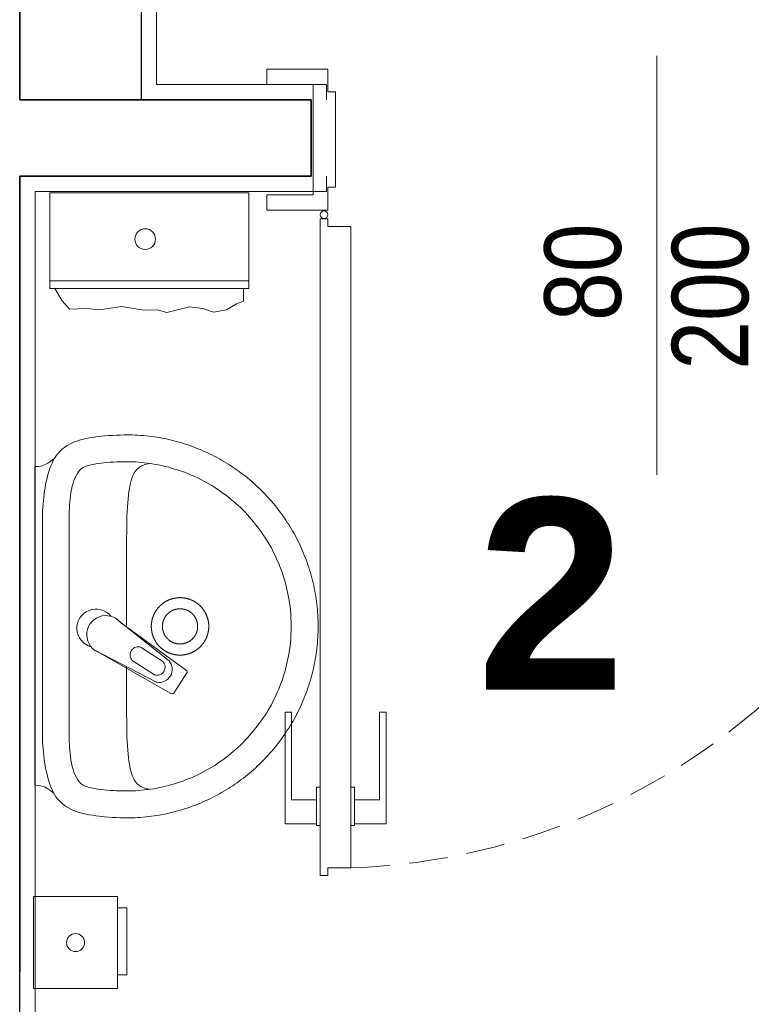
# Model space of a CAD drawing. Header units: millimetres. Extents: x -9038497 to 54128, y -10570064 to 59476.
# Tile 11 of 135: x 31344 to 31441, y 21210 to 21339. Entities that reach past the tile are written whole.
import ezdxf

# ---------------------------------------------------------------- set-up
doc = ezdxf.new("R2010")
doc.units = ezdxf.units.MM
doc.header["$LTSCALE"] = 0.8
doc.linetypes.add('DASHED2', pattern=[9.525, 6.35, -3.175])
for name, color, linetype, lineweight in [('0 proj_drzwi', 4, 'Continuous', 0), ('0 proj_okna', 4, 'Continuous', 0), ('0 proj_widok widok widok', 7, 'Continuous', 0), ('0 proj_wyposażenie sanitarne', 40, 'Continuous', 18), ('SCIANY', 1, 'Continuous', 30), ('tynk', 252, 'Continuous', 5), ('WYPOSAZENIE_SANITARNE', 2, 'Continuous', 20), ('X proj_wyposażenie sanitarne', 40, 'Continuous', 18), ('ZIELEN', 92, 'Continuous', 0)]:
    doc.layers.add(name, color=color, linetype=linetype, lineweight=lineweight)
doc.styles.add('WYMIAR-50', font='ARIALN.TTF', dxfattribs={"height": 10})

# ---------------------------------------------------------------- blocks, each defined once
blk = doc.blocks.new('klamm')
at = {"layer": '0 proj_okna', "lineweight": 0}
for p, q in [((-4009.82, 29787.38), (-4005.72, 29787.38)), ((-4009.82, 29787.38), (-4009.82, 29772.78)), ((-4005.72, 29787.61), (-4005.22, 29787.61)), ((-4005.72, 29787.61), (-4005.72, 29782.61)), ((-4005.22, 29787.61), (-4005.22, 29782.61)), ((-4008.97, 29784.26), (-4008.97, 29772.78)), ((-4008.97, 29784.26), (-4005.72, 29784.26)), ((-4005.72, 29782.61), (-4005.22, 29782.61)), ((-4009.82, 29772.78), (-4008.97, 29772.78))]:
    blk.add_line(p, q, dxfattribs=at)
blk = doc.blocks.new('aplauz5040')
at = {"layer": 'X proj_wyposażenie sanitarne'}
for p, q in [((4154.05, 2184.42), (4149.82, 2176.26)), ((4153.64, 2183.64), (4148.34, 2174.4)), ((4158.16, 2181.58), (4152.63, 2174.64)), ((4157.62, 2180.97), (4151.36, 2172.37)), ((4150.79, 2176.55), (4152.68, 2179.46)), ((4154.38, 2178.28), (4152.55, 2175.47)), ((4149.82, 2176.26), (4149.82, 2176.26)), ((4148.39, 2174.02), (4151.04, 2172.3)), ((4159.42, 2173.2), (4159.42, 2173.2)), ((4160.88, 2173.2), (4160.88, 2173.2))]:
    blk.add_line(p, q, dxfattribs=at)
for points in [[(4179.04, 2189.7), (4178.72, 2190.1), (4178.46, 2190.47), (4178.26, 2190.83), (4178.12, 2191.22), (4178.04, 2191.66), (4178.01, 2192.2), (4157.18, 2192.2), (4136.35, 2192.2), (4136.32, 2191.66), (4136.24, 2191.22), (4136.1, 2190.83), (4135.9, 2190.47), (4135.64, 2190.1), (4135.32, 2189.7)], [(4135.83, 2177.18), (4135.87, 2177.4), (4135.91, 2177.6), (4135.97, 2177.8), (4136.04, 2177.99), (4136.11, 2178.17), (4136.2, 2178.34), (4136.31, 2178.5), (4136.42, 2178.65), (4136.56, 2178.8), (4136.71, 2178.94), (4136.88, 2179.07), (4137.08, 2179.19), (4137.29, 2179.3), (4137.53, 2179.41), (4137.79, 2179.51), (4138.08, 2179.6), (4138.4, 2179.68), (4138.74, 2179.76), (4139.12, 2179.83), (4139.52, 2179.89), (4139.96, 2179.95), (4140.43, 2180), (4140.94, 2180.05), (4141.49, 2180.08), (4142.07, 2180.12), (4142.69, 2180.14), (4143.36, 2180.16), (4144.06, 2180.17), (4144.81, 2180.18), (4145.61, 2180.19), (4151.85, 2180.19)], [(4157.05, 2180.19), (4157.12, 2180.19), (4168.64, 2180.19), (4169.44, 2180.18), (4170.19, 2180.17), (4170.89, 2180.16), (4171.55, 2180.14), (4172.18, 2180.12), (4172.76, 2180.08), (4173.31, 2180.05), (4173.81, 2180), (4174.29, 2179.95), (4174.73, 2179.89), (4175.13, 2179.83), (4175.51, 2179.76), (4175.85, 2179.68), (4176.17, 2179.6), (4176.46, 2179.51), (4176.72, 2179.41), (4176.96, 2179.3), (4177.17, 2179.19), (4177.36, 2179.07), (4177.54, 2178.94), (4177.69, 2178.8), (4177.82, 2178.65), (4177.94, 2178.5), (4178.05, 2178.34), (4178.14, 2178.17), (4178.21, 2177.99), (4178.28, 2177.8), (4178.33, 2177.6), (4178.38, 2177.4), (4178.42, 2177.18)]]:
    blk.add_lwpolyline(points, dxfattribs=at)
for points in [[(4182.16, 2180.19), (4182.15, 2179.82), (4182.15, 2179.46), (4182.13, 2179.09), (4182.12, 2178.73), (4182.09, 2178.37), (4182.06, 2178.01), (4182.03, 2177.65), (4181.99, 2177.3), (4181.95, 2176.94), (4181.9, 2176.59), (4181.85, 2176.24), (4181.79, 2175.89), (4181.72, 2175.54), (4181.66, 2175.19), (4181.58, 2174.85), (4181.51, 2174.51), (4181.42, 2174.17), (4181.34, 2173.83), (4181.25, 2173.49), (4181.15, 2173.15), (4181.05, 2172.82), (4180.94, 2172.49), (4180.83, 2172.16), (4180.72, 2171.83), (4180.6, 2171.5), (4180.48, 2171.18), (4180.35, 2170.86), (4180.22, 2170.54), (4180.08, 2170.22), (4179.94, 2169.9), (4179.8, 2169.59), (4179.65, 2169.28), (4179.5, 2168.97), (4179.34, 2168.67), (4179.18, 2168.36), (4179.01, 2168.06), (4178.85, 2167.77), (4178.67, 2167.47), (4178.5, 2167.18), (4178.32, 2166.89), (4178.13, 2166.6), (4177.94, 2166.31), (4177.75, 2166.03), (4177.56, 2165.75), (4177.36, 2165.47), (4177.15, 2165.2), (4176.95, 2164.93), (4176.74, 2164.66), (4176.52, 2164.39), (4176.31, 2164.13), (4176.09, 2163.87), (4175.86, 2163.61), (4175.63, 2163.36), (4175.4, 2163.11), (4175.17, 2162.86), (4174.93, 2162.62), (4174.69, 2162.38), (4174.45, 2162.14), (4174.2, 2161.91), (4173.95, 2161.68), (4173.7, 2161.45), (4173.44, 2161.22), (4173.18, 2161), (4172.92, 2160.79), (4172.65, 2160.57), (4172.38, 2160.36), (4172.11, 2160.16), (4171.84, 2159.95), (4171.56, 2159.75), (4171.28, 2159.56), (4171, 2159.37), (4170.71, 2159.18), (4170.42, 2158.99), (4170.13, 2158.81), (4169.84, 2158.64), (4169.54, 2158.46), (4169.25, 2158.3), (4168.95, 2158.13), (4168.64, 2157.97), (4168.34, 2157.81), (4168.03, 2157.66), (4167.72, 2157.51), (4167.41, 2157.37), (4167.09, 2157.23), (4166.77, 2157.09), (4166.45, 2156.96), (4166.13, 2156.83), (4165.81, 2156.71), (4165.48, 2156.59), (4165.15, 2156.48), (4164.82, 2156.37), (4164.49, 2156.26), (4164.16, 2156.16), (4163.82, 2156.06), (4163.48, 2155.97), (4163.14, 2155.89), (4162.8, 2155.8), (4162.46, 2155.73), (4162.12, 2155.65), (4161.77, 2155.59), (4161.42, 2155.52), (4161.07, 2155.46), (4160.72, 2155.41), (4160.37, 2155.36), (4160.01, 2155.32), (4159.66, 2155.28), (4159.3, 2155.25), (4158.94, 2155.22), (4158.58, 2155.19), (4158.22, 2155.18), (4157.85, 2155.16), (4157.49, 2155.16), (4157.12, 2155.15), (4157.12, 2155.15), (4156.76, 2155.16), (4156.39, 2155.16), (4156.03, 2155.18), (4155.67, 2155.19), (4155.31, 2155.22), (4154.95, 2155.25), (4154.59, 2155.28), (4154.24, 2155.32), (4153.88, 2155.36), (4153.53, 2155.41), (4153.18, 2155.46), (4152.83, 2155.52), (4152.48, 2155.59), (4152.13, 2155.65), (4151.79, 2155.73), (4151.45, 2155.8), (4151.1, 2155.89), (4150.76, 2155.97), (4150.43, 2156.06), (4150.09, 2156.16), (4149.76, 2156.26), (4149.42, 2156.37), (4149.09, 2156.48), (4148.77, 2156.59), (4148.44, 2156.71), (4148.12, 2156.83), (4147.8, 2156.96), (4147.48, 2157.09), (4147.16, 2157.23), (4146.84, 2157.37), (4146.53, 2157.51), (4146.22, 2157.66), (4145.91, 2157.81), (4145.61, 2157.97), (4145.3, 2158.13), (4145, 2158.3), (4144.7, 2158.46), (4144.41, 2158.64), (4144.11, 2158.81), (4143.82, 2158.99), (4143.54, 2159.18), (4143.25, 2159.37), (4142.97, 2159.56), (4142.69, 2159.75), (4142.41, 2159.95), (4142.14, 2160.16), (4141.87, 2160.36), (4141.6, 2160.57), (4141.33, 2160.79), (4141.07, 2161), (4140.81, 2161.22), (4140.55, 2161.45), (4140.3, 2161.68), (4140.05, 2161.91), (4139.8, 2162.14), (4139.56, 2162.38), (4139.32, 2162.62), (4139.08, 2162.86), (4138.85, 2163.11), (4138.61, 2163.36), (4138.39, 2163.61), (4138.16, 2163.87), (4137.94, 2164.13), (4137.73, 2164.39), (4137.51, 2164.66), (4137.3, 2164.93), (4137.09, 2165.2), (4136.89, 2165.47), (4136.69, 2165.75), (4136.5, 2166.03), (4136.3, 2166.31), (4136.12, 2166.6), (4135.93, 2166.89), (4135.75, 2167.18), (4135.58, 2167.47), (4135.4, 2167.77), (4135.23, 2168.06), (4135.07, 2168.36), (4134.91, 2168.67), (4134.75, 2168.97), (4134.6, 2169.28), (4134.45, 2169.59), (4134.31, 2169.9), (4134.17, 2170.22), (4134.03, 2170.54), (4133.9, 2170.86), (4133.77, 2171.18), (4133.65, 2171.5), (4133.53, 2171.83), (4133.42, 2172.16), (4133.31, 2172.49), (4133.2, 2172.82), (4133.1, 2173.15), (4133, 2173.49), (4132.91, 2173.83), (4132.83, 2174.17), (4132.74, 2174.51), (4132.67, 2174.85), (4132.59, 2175.19), (4132.52, 2175.54), (4132.46, 2175.89), (4132.4, 2176.24), (4132.35, 2176.59), (4132.3, 2176.94), (4132.26, 2177.3), (4132.22, 2177.65), (4132.18, 2178.01), (4132.16, 2178.37), (4132.13, 2178.73), (4132.11, 2179.09), (4132.1, 2179.46), (4132.09, 2179.82), (4132.09, 2180.19), (4132.09, 2180.19), (4132.1, 2180.54), (4132.11, 2180.99), (4132.14, 2181.49), (4132.16, 2182.02), (4132.19, 2182.55), (4132.23, 2183.04), (4132.26, 2183.46), (4132.3, 2183.78), (4132.36, 2184.23), (4132.43, 2184.66), (4132.5, 2185.07), (4132.58, 2185.47), (4132.67, 2185.84), (4132.76, 2186.21), (4132.86, 2186.55), (4132.98, 2186.88), (4133.1, 2187.2), (4133.24, 2187.5), (4133.39, 2187.79), (4133.55, 2188.06), (4133.73, 2188.32), (4133.92, 2188.57), (4134.13, 2188.8), (4134.35, 2189.02), (4134.6, 2189.23), (4134.86, 2189.42), (4135.14, 2189.61), (4135.45, 2189.78), (4135.78, 2189.94), (4136.12, 2190.09), (4136.5, 2190.23), (4136.89, 2190.36), (4137.32, 2190.48), (4137.77, 2190.59), (4138.24, 2190.69), (4138.24, 2190.69), (4138.61, 2190.77), (4139, 2190.83), (4139.39, 2190.9), (4139.8, 2190.96), (4140.23, 2191.02), (4140.66, 2191.07), (4141.11, 2191.11), (4141.56, 2191.15), (4142.02, 2191.18), (4142.49, 2191.19), (4142.97, 2191.2), (4157.12, 2191.2), (4171.27, 2191.2), (4171.75, 2191.19), (4172.23, 2191.18), (4172.69, 2191.15), (4173.14, 2191.11), (4173.59, 2191.07), (4174.02, 2191.02), (4174.44, 2190.96), (4174.85, 2190.9), (4175.25, 2190.83), (4175.64, 2190.77), (4176, 2190.69), (4176.48, 2190.59), (4176.93, 2190.48), (4177.35, 2190.36), (4177.75, 2190.23), (4178.12, 2190.09), (4178.47, 2189.94), (4178.8, 2189.78), (4179.1, 2189.61), (4179.39, 2189.42), (4179.65, 2189.23), (4179.9, 2189.02), (4180.12, 2188.8), (4180.33, 2188.57), (4180.52, 2188.32), (4180.7, 2188.06), (4180.86, 2187.79), (4181.01, 2187.5), (4181.15, 2187.2), (4181.27, 2186.88), (4181.39, 2186.55), (4181.49, 2186.21), (4181.58, 2185.84), (4181.67, 2185.47), (4181.75, 2185.07), (4181.82, 2184.66), (4181.89, 2184.23), (4181.95, 2183.78), (4181.99, 2183.46), (4182.02, 2183.04), (4182.06, 2182.55), (4182.09, 2182.02), (4182.11, 2181.49), (4182.13, 2180.99), (4182.15, 2180.54)], [(4157.13, 2158.68), (4156.58, 2158.69), (4156.03, 2158.7), (4155.48, 2158.73), (4154.93, 2158.77), (4154.51, 2158.83), (4154.1, 2158.89), (4153.69, 2158.95), (4153.29, 2159.03), (4152.89, 2159.11), (4152.5, 2159.19), (4152.11, 2159.28), (4151.71, 2159.38), (4151.32, 2159.48), (4150.93, 2159.59), (4150.54, 2159.71), (4150.14, 2159.83), (4149.74, 2159.97), (4149.32, 2160.14), (4148.91, 2160.31), (4148.5, 2160.49), (4148.09, 2160.67), (4147.69, 2160.86), (4147.29, 2161.06), (4146.88, 2161.26), (4146.52, 2161.48), (4146.16, 2161.7), (4145.8, 2161.92), (4145.45, 2162.14), (4145.11, 2162.37), (4144.78, 2162.61), (4144.45, 2162.84), (4144.12, 2163.09), (4143.8, 2163.34), (4143.48, 2163.59), (4143.17, 2163.85), (4142.85, 2164.12), (4142.54, 2164.4), (4142.23, 2164.68), (4141.92, 2164.98), (4141.61, 2165.3), (4141.32, 2165.62), (4141.03, 2165.95), (4140.75, 2166.27), (4140.48, 2166.6), (4140.22, 2166.93), (4139.96, 2167.27), (4139.7, 2167.61), (4139.45, 2167.96), (4139.2, 2168.31), (4138.96, 2168.67), (4138.72, 2169.04), (4137.72, 2170.87), (4137.55, 2171.25), (4137.39, 2171.63), (4137.24, 2172.01), (4137.09, 2172.39), (4136.95, 2172.77), (4136.81, 2173.16), (4136.68, 2173.54), (4136.56, 2173.92), (4136.45, 2174.31), (4136.34, 2174.69), (4136.24, 2175.08), (4136.15, 2175.47), (4136.06, 2175.86), (4135.98, 2176.25), (4135.91, 2176.64), (4135.85, 2177.04), (4135.79, 2177.43), (4135.74, 2177.83), (4135.7, 2178.23), (4135.66, 2178.63), (4135.64, 2179.03), (4135.62, 2179.44), (4135.61, 2179.85), (4135.61, 2180.26), (4135.61, 2180.67), (4135.63, 2181.09), (4135.64, 2181.5), (4135.66, 2181.91), (4135.69, 2182.33), (4135.72, 2182.74), (4135.76, 2183.16), (4135.8, 2183.57), (4135.86, 2183.98), (4135.93, 2184.39), (4136.02, 2184.8), (4136.12, 2185.2), (4136.24, 2185.6), (4136.38, 2185.88), (4136.56, 2186.14), (4136.79, 2186.37), (4137.05, 2186.58), (4137.36, 2186.76), (4137.69, 2186.93), (4138.05, 2187.07), (4138.43, 2187.19), (4138.82, 2187.3), (4139.23, 2187.39), (4139.65, 2187.46), (4140.07, 2187.53), (4140.48, 2187.58), (4140.9, 2187.61), (4141.3, 2187.64), (4141.68, 2187.67), (4142.05, 2187.68), (4142.39, 2187.69), (4142.7, 2187.69), (4142.98, 2187.7), (4157.13, 2187.7), (4171.27, 2187.7), (4171.55, 2187.69), (4171.86, 2187.69), (4172.21, 2187.68), (4172.57, 2187.67), (4172.96, 2187.64), (4173.36, 2187.61), (4173.77, 2187.58), (4174.19, 2187.53), (4174.61, 2187.46), (4175.02, 2187.39), (4175.43, 2187.3), (4175.83, 2187.19), (4176.21, 2187.07), (4176.57, 2186.93), (4176.9, 2186.76), (4177.2, 2186.58), (4177.47, 2186.37), (4177.7, 2186.14), (4177.88, 2185.88), (4178.01, 2185.6), (4178.13, 2185.2), (4178.24, 2184.8), (4178.32, 2184.39), (4178.39, 2183.98), (4178.45, 2183.57), (4178.5, 2183.16), (4178.54, 2182.74), (4178.57, 2182.33), (4178.59, 2181.91), (4178.61, 2181.5), (4178.63, 2181.09), (4178.64, 2180.67), (4178.65, 2180.26), (4178.65, 2179.85), (4178.63, 2179.44), (4178.62, 2179.03), (4178.59, 2178.63), (4178.56, 2178.23), (4178.51, 2177.83), (4178.47, 2177.43), (4178.41, 2177.04), (4178.34, 2176.64), (4178.27, 2176.25), (4178.19, 2175.86), (4178.11, 2175.47), (4178.02, 2175.08), (4177.92, 2174.69), (4177.81, 2174.31), (4177.69, 2173.92), (4177.57, 2173.54), (4177.44, 2173.16), (4177.31, 2172.77), (4177.17, 2172.39), (4177.02, 2172.01), (4176.86, 2171.63), (4176.7, 2171.25), (4176.53, 2170.87), (4176.53, 2170.87), (4175.54, 2169.04), (4175.29, 2168.67), (4175.05, 2168.31), (4174.8, 2167.96), (4174.55, 2167.61), (4174.3, 2167.27), (4174.04, 2166.93), (4173.77, 2166.6), (4173.5, 2166.27), (4173.22, 2165.95), (4172.94, 2165.62), (4172.64, 2165.3), (4172.34, 2164.98), (4172.03, 2164.68), (4171.72, 2164.4), (4171.4, 2164.12), (4171.09, 2163.85), (4170.77, 2163.59), (4170.45, 2163.34), (4170.13, 2163.09), (4169.81, 2162.84), (4169.48, 2162.61), (4169.14, 2162.37), (4168.8, 2162.14), (4168.45, 2161.92), (4168.1, 2161.7), (4167.74, 2161.48), (4167.37, 2161.26), (4166.97, 2161.06), (4166.56, 2160.86), (4166.16, 2160.67), (4165.75, 2160.49), (4165.35, 2160.31), (4164.93, 2160.14), (4164.51, 2159.97), (4164.51, 2159.97), (4164.11, 2159.83), (4163.72, 2159.71), (4163.32, 2159.59), (4162.93, 2159.48), (4162.54, 2159.38), (4162.15, 2159.28), (4161.75, 2159.19), (4161.36, 2159.11), (4160.96, 2159.03), (4160.56, 2158.95), (4160.16, 2158.89), (4159.74, 2158.83), (4159.33, 2158.77), (4158.77, 2158.73), (4158.23, 2158.7), (4157.68, 2158.69)], [(4160.88, 2173.2), (4160.88, 2173.23), (4160.88, 2173.27), (4160.88, 2173.3), (4160.87, 2173.33), (4160.87, 2173.37), (4160.87, 2173.4), (4160.87, 2173.43), (4160.87, 2173.47), (4160.86, 2173.5), (4160.86, 2173.53), (4160.86, 2173.57), (4160.86, 2173.6), (4160.85, 2173.64), (4160.85, 2173.67), (4160.84, 2173.7), (4160.84, 2173.74), (4160.83, 2173.77), (4160.83, 2173.8), (4160.82, 2173.83), (4160.82, 2173.87), (4160.81, 2173.9), (4160.8, 2173.93), (4160.8, 2173.97), (4160.79, 2174), (4160.78, 2174.03), (4160.78, 2174.07), (4160.77, 2174.1), (4160.76, 2174.13), (4160.75, 2174.16), (4160.74, 2174.2), (4160.73, 2174.23), (4160.72, 2174.26), (4160.72, 2174.29), (4160.71, 2174.32), (4160.7, 2174.36), (4160.68, 2174.39), (4160.67, 2174.42), (4160.66, 2174.45), (4160.65, 2174.48), (4160.64, 2174.52), (4160.63, 2174.55), (4160.62, 2174.58), (4160.6, 2174.61), (4160.59, 2174.64), (4160.58, 2174.67), (4160.56, 2174.7), (4160.55, 2174.73), (4160.54, 2174.76), (4160.52, 2174.79), (4160.51, 2174.82), (4160.49, 2174.85), (4160.48, 2174.88), (4160.46, 2174.91), (4160.45, 2174.94), (4160.43, 2174.97), (4160.42, 2175), (4160.4, 2175.03), (4160.38, 2175.06), (4160.37, 2175.09), (4160.35, 2175.12), (4160.33, 2175.15), (4160.32, 2175.18), (4160.3, 2175.21), (4160.28, 2175.24), (4160.26, 2175.26), (4160.24, 2175.29), (4160.22, 2175.32), (4160.2, 2175.35), (4160.19, 2175.37), (4160.17, 2175.4), (4160.15, 2175.43), (4160.13, 2175.46), (4160.11, 2175.48), (4160.09, 2175.51), (4160.06, 2175.54), (4160.04, 2175.56), (4160.02, 2175.59), (4160, 2175.61), (4159.98, 2175.64), (4159.96, 2175.66), (4159.94, 2175.69), (4159.91, 2175.72), (4159.89, 2175.74), (4159.87, 2175.76), (4159.84, 2175.79), (4159.82, 2175.81), (4159.8, 2175.84), (4159.77, 2175.86), (4159.75, 2175.89), (4159.73, 2175.91), (4159.7, 2175.93), (4159.68, 2175.95), (4159.65, 2175.98), (4159.63, 2176), (4159.6, 2176.02), (4159.58, 2176.04), (4159.55, 2176.07), (4159.53, 2176.09), (4159.5, 2176.11), (4159.47, 2176.13), (4159.45, 2176.15), (4159.42, 2176.17), (4159.39, 2176.19), (4159.37, 2176.21), (4159.34, 2176.23), (4159.31, 2176.25), (4159.29, 2176.27), (4159.26, 2176.29), (4159.23, 2176.31), (4159.2, 2176.33), (4159.17, 2176.35), (4159.15, 2176.37), (4159.12, 2176.38), (4159.09, 2176.4), (4159.06, 2176.42), (4159.03, 2176.44), (4159, 2176.45), (4158.97, 2176.47), (4158.94, 2176.49), (4158.92, 2176.5), (4158.89, 2176.52), (4158.86, 2176.53), (4158.83, 2176.55), (4158.8, 2176.56), (4158.77, 2176.58), (4158.74, 2176.59), (4158.71, 2176.61), (4158.67, 2176.62), (4158.64, 2176.64), (4158.61, 2176.65), (4158.58, 2176.66), (4158.55, 2176.68), (4158.52, 2176.69), (4158.49, 2176.7), (4158.46, 2176.71), (4158.43, 2176.72), (4158.39, 2176.74), (4158.36, 2176.75), (4158.33, 2176.76), (4158.3, 2176.77), (4158.27, 2176.78), (4158.24, 2176.79), (4158.2, 2176.8), (4158.17, 2176.81), (4158.14, 2176.82), (4158.11, 2176.83), (4158.07, 2176.84), (4158.04, 2176.84), (4158.01, 2176.85), (4157.98, 2176.86), (4157.94, 2176.87), (4157.91, 2176.87), (4157.88, 2176.88), (4157.84, 2176.89), (4157.81, 2176.89), (4157.78, 2176.9), (4157.75, 2176.91), (4157.71, 2176.91), (4157.68, 2176.92), (4157.65, 2176.92), (4157.61, 2176.93), (4157.58, 2176.93), (4157.55, 2176.93), (4157.51, 2176.94), (4157.48, 2176.94), (4157.45, 2176.94), (4157.41, 2176.95), (4157.38, 2176.95), (4157.34, 2176.95), (4157.31, 2176.95), (4157.28, 2176.96), (4157.24, 2176.96), (4157.21, 2176.96), (4157.18, 2176.96), (4157.14, 2176.96), (4157.11, 2176.96), (4157.08, 2176.96), (4157.04, 2176.96), (4157.01, 2176.96), (4156.97, 2176.96), (4156.94, 2176.95), (4156.91, 2176.95), (4156.87, 2176.95), (4156.84, 2176.95), (4156.81, 2176.95), (4156.77, 2176.94), (4156.74, 2176.94), (4156.71, 2176.94), (4156.67, 2176.93), (4156.64, 2176.93), (4156.61, 2176.92), (4156.57, 2176.92), (4156.54, 2176.91), (4156.51, 2176.91), (4156.47, 2176.9), (4156.44, 2176.9), (4156.41, 2176.89), (4156.38, 2176.88), (4156.34, 2176.88), (4156.31, 2176.87), (4156.28, 2176.86), (4156.24, 2176.85), (4156.21, 2176.85), (4156.18, 2176.84), (4156.15, 2176.83), (4156.11, 2176.82), (4156.08, 2176.81), (4156.05, 2176.8), (4156.02, 2176.79), (4155.98, 2176.78), (4155.95, 2176.77), (4155.92, 2176.76), (4155.89, 2176.75), (4155.86, 2176.74), (4155.83, 2176.73), (4155.79, 2176.72), (4155.76, 2176.7), (4155.73, 2176.69), (4155.7, 2176.68), (4155.67, 2176.67), (4155.64, 2176.65), (4155.61, 2176.64), (4155.58, 2176.63), (4155.55, 2176.61), (4155.52, 2176.6), (4155.49, 2176.58), (4155.46, 2176.57), (4155.43, 2176.55), (4155.4, 2176.54), (4155.37, 2176.52), (4155.34, 2176.51), (4155.31, 2176.49), (4155.28, 2176.47), (4155.25, 2176.46), (4155.22, 2176.44), (4155.19, 2176.42), (4155.16, 2176.41), (4155.13, 2176.39), (4155.1, 2176.37), (4155.08, 2176.35), (4155.05, 2176.33), (4155.02, 2176.32), (4154.99, 2176.3), (4154.96, 2176.28), (4154.94, 2176.26), (4154.91, 2176.24), (4154.88, 2176.22), (4154.86, 2176.2), (4154.83, 2176.18), (4154.8, 2176.16), (4154.78, 2176.14), (4154.75, 2176.12), (4154.72, 2176.09), (4154.7, 2176.07), (4154.67, 2176.05), (4154.65, 2176.03), (4154.62, 2176.01), (4154.6, 2175.98), (4154.57, 2175.96), (4154.55, 2175.94), (4154.52, 2175.91), (4154.5, 2175.89), (4154.48, 2175.87), (4154.45, 2175.84), (4154.43, 2175.82), (4154.41, 2175.8), (4154.38, 2175.77), (4154.36, 2175.75), (4154.34, 2175.72), (4154.31, 2175.7), (4154.29, 2175.67), (4154.27, 2175.65), (4154.25, 2175.62), (4154.23, 2175.6), (4154.21, 2175.57), (4154.18, 2175.54), (4154.16, 2175.52), (4154.14, 2175.49), (4154.12, 2175.46), (4154.1, 2175.44), (4154.08, 2175.41), (4154.06, 2175.38), (4154.04, 2175.35), (4154.02, 2175.33), (4154.01, 2175.3), (4153.99, 2175.27), (4153.97, 2175.24), (4153.95, 2175.21), (4153.93, 2175.19), (4153.91, 2175.16), (4153.9, 2175.13), (4153.88, 2175.1), (4153.86, 2175.07), (4153.85, 2175.04), (4153.83, 2175.01), (4153.81, 2174.98), (4153.8, 2174.95), (4153.78, 2174.92), (4153.77, 2174.89), (4153.75, 2174.86), (4153.74, 2174.83), (4153.72, 2174.8), (4153.71, 2174.77), (4153.7, 2174.74), (4153.68, 2174.71), (4153.67, 2174.68), (4153.66, 2174.65), (4153.64, 2174.62), (4153.63, 2174.59), (4153.62, 2174.56), (4153.61, 2174.52), (4153.59, 2174.49), (4153.58, 2174.46), (4153.57, 2174.43), (4153.56, 2174.4), (4153.55, 2174.37), (4153.54, 2174.33), (4153.53, 2174.3), (4153.52, 2174.27), (4153.51, 2174.24), (4153.5, 2174.2), (4153.49, 2174.17), (4153.49, 2174.14), (4153.48, 2174.11), (4153.47, 2174.07), (4153.46, 2174.04), (4153.45, 2174.01), (4153.45, 2173.98), (4153.44, 2173.94), (4153.43, 2173.91), (4153.43, 2173.88), (4153.42, 2173.84), (4153.42, 2173.81), (4153.41, 2173.78), (4153.41, 2173.74), (4153.4, 2173.71), (4153.4, 2173.68), (4153.39, 2173.64), (4153.39, 2173.61), (4153.39, 2173.58), (4153.38, 2173.54), (4153.38, 2173.51), (4153.38, 2173.48), (4153.37, 2173.44), (4153.37, 2173.41), (4153.37, 2173.38), (4153.37, 2173.34), (4153.37, 2173.31), (4153.37, 2173.28), (4153.37, 2173.24), (4153.37, 2173.21), (4153.37, 2173.17), (4153.37, 2173.14), (4153.37, 2173.11), (4153.37, 2173.07), (4153.37, 2173.04), (4153.37, 2173.01), (4153.37, 2172.97), (4153.38, 2172.94), (4153.38, 2172.91), (4153.38, 2172.87), (4153.38, 2172.84), (4153.39, 2172.81), (4153.39, 2172.77), (4153.4, 2172.74), (4153.4, 2172.71), (4153.4, 2172.67), (4153.41, 2172.64), (4153.41, 2172.61), (4153.42, 2172.57), (4153.43, 2172.54), (4153.43, 2172.51), (4153.44, 2172.47), (4153.44, 2172.44), (4153.45, 2172.41), (4153.46, 2172.38), (4153.47, 2172.34), (4153.47, 2172.31), (4153.48, 2172.28), (4153.49, 2172.24), (4153.5, 2172.21), (4153.51, 2172.18), (4153.52, 2172.15), (4153.53, 2172.12), (4153.54, 2172.08), (4153.55, 2172.05), (4153.56, 2172.02), (4153.57, 2171.99), (4153.58, 2171.96), (4153.59, 2171.92), (4153.6, 2171.89), (4153.61, 2171.86), (4153.63, 2171.83), (4153.64, 2171.8), (4153.65, 2171.77), (4153.67, 2171.74), (4153.68, 2171.71), (4153.69, 2171.67), (4153.71, 2171.64), (4153.72, 2171.61), (4153.73, 2171.58), (4153.75, 2171.55), (4153.76, 2171.52), (4153.78, 2171.49), (4153.79, 2171.46), (4153.81, 2171.43), (4153.83, 2171.4), (4153.84, 2171.37), (4153.86, 2171.34), (4153.88, 2171.32), (4153.89, 2171.29), (4153.91, 2171.26), (4153.93, 2171.23), (4153.95, 2171.2), (4153.96, 2171.17), (4153.98, 2171.14), (4154, 2171.12), (4154.02, 2171.09), (4154.04, 2171.06), (4154.06, 2171.03), (4154.08, 2171.01), (4154.1, 2170.98), (4154.12, 2170.95), (4154.14, 2170.92), (4154.16, 2170.9), (4154.18, 2170.87), (4154.2, 2170.85), (4154.22, 2170.82), (4154.24, 2170.79), (4154.26, 2170.77), (4154.29, 2170.74), (4154.31, 2170.72), (4154.33, 2170.69), (4154.35, 2170.67), (4154.38, 2170.64), (4154.4, 2170.62), (4154.42, 2170.59), (4154.45, 2170.57), (4154.47, 2170.55), (4154.49, 2170.52), (4154.52, 2170.5), (4154.54, 2170.48), (4154.57, 2170.45), (4154.59, 2170.43), (4154.62, 2170.41), (4154.64, 2170.39), (4154.67, 2170.36), (4154.69, 2170.34), (4154.72, 2170.32), (4154.74, 2170.3), (4154.77, 2170.28), (4154.8, 2170.26), (4154.82, 2170.24), (4154.85, 2170.21), (4154.88, 2170.19), (4154.9, 2170.17), (4154.93, 2170.15), (4154.96, 2170.14), (4154.98, 2170.12), (4155.01, 2170.1), (4155.04, 2170.08), (4155.07, 2170.06), (4155.1, 2170.04), (4155.12, 2170.02), (4155.15, 2170.01), (4155.18, 2169.99), (4155.21, 2169.97), (4155.24, 2169.95), (4155.27, 2169.94), (4155.3, 2169.92), (4155.33, 2169.9), (4155.36, 2169.89), (4155.39, 2169.87), (4155.42, 2169.86), (4155.45, 2169.84), (4155.48, 2169.83), (4155.51, 2169.81), (4155.54, 2169.8), (4155.57, 2169.78), (4155.6, 2169.77), (4155.63, 2169.76), (4155.66, 2169.74), (4155.69, 2169.73), (4155.72, 2169.72), (4155.75, 2169.71), (4155.79, 2169.69), (4155.82, 2169.68), (4155.85, 2169.67), (4155.88, 2169.66), (4155.91, 2169.65), (4155.94, 2169.64), (4155.98, 2169.63), (4156.01, 2169.62), (4156.04, 2169.61), (4156.07, 2169.6), (4156.1, 2169.59), (4156.14, 2169.58), (4156.17, 2169.57), (4156.2, 2169.56), (4156.23, 2169.55), (4156.27, 2169.55), (4156.3, 2169.54), (4156.33, 2169.53), (4156.37, 2169.53), (4156.4, 2169.52), (4156.43, 2169.51), (4156.46, 2169.51), (4156.5, 2169.5), (4156.53, 2169.5), (4156.56, 2169.49), (4156.6, 2169.49), (4156.63, 2169.48), (4156.66, 2169.48), (4156.7, 2169.47), (4156.73, 2169.47), (4156.76, 2169.47), (4156.8, 2169.46), (4156.83, 2169.46), (4156.86, 2169.46), (4156.9, 2169.46), (4156.93, 2169.45), (4156.97, 2169.45), (4157, 2169.45), (4157.03, 2169.45), (4157.07, 2169.45), (4157.1, 2169.45), (4157.13, 2169.45), (4157.17, 2169.45), (4157.2, 2169.45), (4157.23, 2169.45), (4157.27, 2169.45), (4157.3, 2169.45), (4157.33, 2169.45), (4157.37, 2169.46), (4157.4, 2169.46), (4157.44, 2169.46), (4157.47, 2169.46), (4157.5, 2169.47), (4157.54, 2169.47), (4157.57, 2169.48), (4157.6, 2169.48), (4157.64, 2169.48), (4157.67, 2169.49), (4157.7, 2169.49), (4157.74, 2169.5), (4157.77, 2169.5), (4157.8, 2169.51), (4157.83, 2169.52), (4157.87, 2169.52), (4157.9, 2169.53), (4157.93, 2169.54), (4157.97, 2169.54), (4158, 2169.55), (4158.03, 2169.56), (4158.06, 2169.57), (4158.1, 2169.58), (4158.13, 2169.59), (4158.16, 2169.6), (4158.19, 2169.6), (4158.23, 2169.61), (4158.26, 2169.62), (4158.29, 2169.64), (4158.32, 2169.65), (4158.35, 2169.66), (4158.39, 2169.67), (4158.42, 2169.68), (4158.45, 2169.69), (4158.48, 2169.7), (4158.51, 2169.72), (4158.54, 2169.73), (4158.57, 2169.74), (4158.6, 2169.75), (4158.64, 2169.77), (4158.67, 2169.78), (4158.7, 2169.79), (4158.73, 2169.81), (4158.76, 2169.82), (4158.79, 2169.84), (4158.82, 2169.85), (4158.85, 2169.87), (4158.88, 2169.88), (4158.91, 2169.9), (4158.94, 2169.92), (4158.97, 2169.93), (4158.99, 2169.95), (4159.02, 2169.97), (4159.05, 2169.98), (4159.08, 2170), (4159.11, 2170.02), (4159.14, 2170.04), (4159.17, 2170.05), (4159.19, 2170.07), (4159.22, 2170.09), (4159.25, 2170.11), (4159.28, 2170.13), (4159.31, 2170.15), (4159.33, 2170.17), (4159.36, 2170.19), (4159.39, 2170.21), (4159.41, 2170.23), (4159.44, 2170.25), (4159.47, 2170.27), (4159.49, 2170.29), (4159.52, 2170.31), (4159.54, 2170.33), (4159.57, 2170.36), (4159.6, 2170.38), (4159.62, 2170.4), (4159.65, 2170.42), (4159.67, 2170.45), (4159.69, 2170.47), (4159.72, 2170.49), (4159.74, 2170.52), (4159.77, 2170.54), (4159.79, 2170.56), (4159.81, 2170.59), (4159.84, 2170.61), (4159.86, 2170.64), (4159.88, 2170.66), (4159.91, 2170.68), (4159.93, 2170.71), (4159.95, 2170.74), (4159.97, 2170.76), (4159.99, 2170.79), (4160.02, 2170.81), (4160.04, 2170.84), (4160.06, 2170.86), (4160.08, 2170.89), (4160.1, 2170.92), (4160.12, 2170.94), (4160.14, 2170.97), (4160.16, 2171), (4160.18, 2171.03), (4160.2, 2171.05), (4160.22, 2171.08), (4160.24, 2171.11), (4160.26, 2171.14), (4160.27, 2171.16), (4160.29, 2171.19), (4160.31, 2171.22), (4160.33, 2171.25), (4160.35, 2171.28), (4160.36, 2171.31), (4160.38, 2171.34), (4160.4, 2171.37), (4160.41, 2171.39), (4160.43, 2171.42), (4160.44, 2171.45), (4160.46, 2171.48), (4160.47, 2171.51), (4160.49, 2171.54), (4160.5, 2171.57), (4160.52, 2171.6), (4160.53, 2171.63), (4160.55, 2171.67), (4160.56, 2171.7), (4160.57, 2171.73), (4160.59, 2171.76), (4160.6, 2171.79), (4160.61, 2171.82), (4160.62, 2171.85), (4160.64, 2171.88), (4160.65, 2171.91), (4160.66, 2171.95), (4160.67, 2171.98), (4160.68, 2172.01), (4160.69, 2172.04), (4160.7, 2172.07), (4160.71, 2172.11), (4160.72, 2172.14), (4160.73, 2172.17), (4160.74, 2172.2), (4160.75, 2172.23), (4160.76, 2172.27), (4160.77, 2172.3), (4160.77, 2172.33), (4160.78, 2172.37), (4160.79, 2172.4), (4160.8, 2172.43), (4160.8, 2172.46), (4160.81, 2172.5), (4160.82, 2172.53), (4160.82, 2172.56), (4160.83, 2172.6), (4160.83, 2172.63), (4160.84, 2172.66), (4160.84, 2172.7), (4160.85, 2172.73), (4160.85, 2172.76), (4160.85, 2172.8), (4160.86, 2172.83), (4160.86, 2172.86), (4160.86, 2172.9), (4160.87, 2172.93), (4160.87, 2172.96), (4160.87, 2173), (4160.87, 2173.03), (4160.87, 2173.06), (4160.88, 2173.1), (4160.88, 2173.13), (4160.88, 2173.16), (4160.88, 2173.2)], [(4159.42, 2173.2), (4159.42, 2173.23), (4159.42, 2173.25), (4159.42, 2173.28), (4159.42, 2173.31), (4159.42, 2173.33), (4159.42, 2173.36), (4159.42, 2173.38), (4159.42, 2173.41), (4159.41, 2173.44), (4159.41, 2173.46), (4159.41, 2173.49), (4159.4, 2173.52), (4159.4, 2173.54), (4159.4, 2173.57), (4159.39, 2173.59), (4159.39, 2173.62), (4159.38, 2173.65), (4159.38, 2173.67), (4159.37, 2173.7), (4159.37, 2173.72), (4159.36, 2173.75), (4159.35, 2173.77), (4159.35, 2173.8), (4159.34, 2173.82), (4159.33, 2173.85), (4159.32, 2173.88), (4159.32, 2173.9), (4159.31, 2173.93), (4159.3, 2173.95), (4159.29, 2173.97), (4159.28, 2174), (4159.27, 2174.02), (4159.26, 2174.05), (4159.25, 2174.07), (4159.24, 2174.1), (4159.23, 2174.12), (4159.22, 2174.15), (4159.21, 2174.17), (4159.2, 2174.19), (4159.19, 2174.22), (4159.18, 2174.24), (4159.17, 2174.26), (4159.15, 2174.29), (4159.14, 2174.31), (4159.13, 2174.33), (4159.12, 2174.36), (4159.1, 2174.38), (4159.09, 2174.4), (4159.07, 2174.42), (4159.06, 2174.45), (4159.05, 2174.47), (4159.03, 2174.49), (4159.02, 2174.51), (4159, 2174.53), (4158.99, 2174.56), (4158.97, 2174.58), (4158.95, 2174.6), (4158.94, 2174.62), (4158.92, 2174.64), (4158.91, 2174.66), (4158.89, 2174.68), (4158.87, 2174.7), (4158.86, 2174.72), (4158.84, 2174.74), (4158.82, 2174.76), (4158.8, 2174.78), (4158.78, 2174.8), (4158.77, 2174.82), (4158.75, 2174.83), (4158.73, 2174.85), (4158.71, 2174.87), (4158.69, 2174.89), (4158.67, 2174.91), (4158.65, 2174.92), (4158.63, 2174.94), (4158.61, 2174.96), (4158.59, 2174.98), (4158.57, 2174.99), (4158.55, 2175.01), (4158.53, 2175.03), (4158.51, 2175.04), (4158.49, 2175.06), (4158.47, 2175.07), (4158.45, 2175.09), (4158.42, 2175.1), (4158.4, 2175.12), (4158.38, 2175.13), (4158.36, 2175.15), (4158.34, 2175.16), (4158.31, 2175.17), (4158.29, 2175.19), (4158.27, 2175.2), (4158.25, 2175.21), (4158.22, 2175.23), (4158.2, 2175.24), (4158.18, 2175.25), (4158.15, 2175.26), (4158.13, 2175.27), (4158.1, 2175.29), (4158.08, 2175.3), (4158.06, 2175.31), (4158.03, 2175.32), (4158.01, 2175.33), (4157.98, 2175.34), (4157.96, 2175.35), (4157.94, 2175.36), (4157.91, 2175.37), (4157.89, 2175.38), (4157.86, 2175.38), (4157.84, 2175.39), (4157.81, 2175.4), (4157.79, 2175.41), (4157.76, 2175.42), (4157.74, 2175.42), (4157.71, 2175.43), (4157.68, 2175.44), (4157.66, 2175.44), (4157.63, 2175.45), (4157.61, 2175.45), (4157.58, 2175.46), (4157.56, 2175.47), (4157.53, 2175.47), (4157.5, 2175.47), (4157.48, 2175.48), (4157.45, 2175.48), (4157.43, 2175.49), (4157.4, 2175.49), (4157.37, 2175.49), (4157.35, 2175.5), (4157.32, 2175.5), (4157.3, 2175.5), (4157.27, 2175.5), (4157.24, 2175.5), (4157.22, 2175.5), (4157.19, 2175.51), (4157.16, 2175.51), (4157.14, 2175.51), (4157.11, 2175.51), (4157.08, 2175.51), (4157.06, 2175.51), (4157.03, 2175.5), (4157.01, 2175.5), (4156.98, 2175.5), (4156.95, 2175.5), (4156.93, 2175.5), (4156.9, 2175.5), (4156.87, 2175.49), (4156.85, 2175.49), (4156.82, 2175.49), (4156.8, 2175.48), (4156.77, 2175.48), (4156.74, 2175.48), (4156.72, 2175.47), (4156.69, 2175.47), (4156.67, 2175.46), (4156.64, 2175.46), (4156.62, 2175.45), (4156.59, 2175.44), (4156.56, 2175.44), (4156.54, 2175.43), (4156.51, 2175.42), (4156.49, 2175.42), (4156.46, 2175.41), (4156.44, 2175.4), (4156.41, 2175.39), (4156.39, 2175.39), (4156.36, 2175.38), (4156.34, 2175.37), (4156.31, 2175.36), (4156.29, 2175.35), (4156.26, 2175.34), (4156.24, 2175.33), (4156.22, 2175.32), (4156.19, 2175.31), (4156.17, 2175.3), (4156.14, 2175.29), (4156.12, 2175.28), (4156.1, 2175.27), (4156.07, 2175.25), (4156.05, 2175.24), (4156.03, 2175.23), (4156, 2175.22), (4155.98, 2175.2), (4155.96, 2175.19), (4155.93, 2175.18), (4155.91, 2175.16), (4155.89, 2175.15), (4155.87, 2175.14), (4155.85, 2175.12), (4155.82, 2175.11), (4155.8, 2175.09), (4155.78, 2175.08), (4155.76, 2175.06), (4155.74, 2175.05), (4155.72, 2175.03), (4155.7, 2175.01), (4155.68, 2175), (4155.66, 2174.98), (4155.64, 2174.96), (4155.62, 2174.95), (4155.6, 2174.93), (4155.58, 2174.91), (4155.56, 2174.89), (4155.54, 2174.88), (4155.52, 2174.86), (4155.5, 2174.84), (4155.48, 2174.82), (4155.46, 2174.8), (4155.44, 2174.78), (4155.43, 2174.76), (4155.41, 2174.74), (4155.39, 2174.72), (4155.37, 2174.7), (4155.36, 2174.68), (4155.34, 2174.66), (4155.32, 2174.64), (4155.31, 2174.62), (4155.29, 2174.6), (4155.28, 2174.58), (4155.26, 2174.56), (4155.24, 2174.54), (4155.23, 2174.52), (4155.21, 2174.5), (4155.2, 2174.47), (4155.19, 2174.45), (4155.17, 2174.43), (4155.16, 2174.41), (4155.14, 2174.38), (4155.13, 2174.36), (4155.12, 2174.34), (4155.1, 2174.32), (4155.09, 2174.29), (4155.08, 2174.27), (4155.07, 2174.25), (4155.06, 2174.22), (4155.04, 2174.2), (4155.03, 2174.17), (4155.02, 2174.15), (4155.01, 2174.13), (4155, 2174.1), (4154.99, 2174.08), (4154.98, 2174.05), (4154.97, 2174.03), (4154.96, 2174), (4154.95, 2173.98), (4154.94, 2173.96), (4154.94, 2173.93), (4154.93, 2173.91), (4154.92, 2173.88), (4154.91, 2173.86), (4154.91, 2173.83), (4154.9, 2173.8), (4154.89, 2173.78), (4154.89, 2173.75), (4154.88, 2173.73), (4154.87, 2173.7), (4154.87, 2173.68), (4154.86, 2173.65), (4154.86, 2173.63), (4154.85, 2173.6), (4154.85, 2173.57), (4154.84, 2173.55), (4154.84, 2173.52), (4154.84, 2173.5), (4154.83, 2173.47), (4154.83, 2173.44), (4154.83, 2173.42), (4154.83, 2173.39), (4154.82, 2173.36), (4154.82, 2173.34), (4154.82, 2173.31), (4154.82, 2173.29), (4154.82, 2173.26), (4154.82, 2173.23), (4154.82, 2173.21), (4154.82, 2173.18), (4154.82, 2173.15), (4154.82, 2173.13), (4154.82, 2173.1), (4154.82, 2173.08), (4154.82, 2173.05), (4154.83, 2173.02), (4154.83, 2173), (4154.83, 2172.97), (4154.83, 2172.94), (4154.84, 2172.92), (4154.84, 2172.89), (4154.84, 2172.87), (4154.85, 2172.84), (4154.85, 2172.81), (4154.86, 2172.79), (4154.86, 2172.76), (4154.87, 2172.74), (4154.87, 2172.71), (4154.88, 2172.68), (4154.88, 2172.66), (4154.89, 2172.63), (4154.9, 2172.61), (4154.9, 2172.58), (4154.91, 2172.56), (4154.92, 2172.53), (4154.93, 2172.51), (4154.93, 2172.48), (4154.94, 2172.46), (4154.95, 2172.43), (4154.96, 2172.41), (4154.97, 2172.38), (4154.98, 2172.36), (4154.99, 2172.33), (4155, 2172.31), (4155.01, 2172.29), (4155.02, 2172.26), (4155.03, 2172.24), (4155.04, 2172.21), (4155.05, 2172.19), (4155.07, 2172.17), (4155.08, 2172.14), (4155.09, 2172.12), (4155.1, 2172.1), (4155.11, 2172.07), (4155.13, 2172.05), (4155.14, 2172.03), (4155.15, 2172.01), (4155.17, 2171.98), (4155.18, 2171.96), (4155.2, 2171.94), (4155.21, 2171.92), (4155.23, 2171.9), (4155.24, 2171.87), (4155.26, 2171.85), (4155.27, 2171.83), (4155.29, 2171.81), (4155.3, 2171.79), (4155.32, 2171.77), (4155.34, 2171.75), (4155.35, 2171.73), (4155.37, 2171.71), (4155.39, 2171.69), (4155.41, 2171.67), (4155.42, 2171.65), (4155.44, 2171.63), (4155.46, 2171.61), (4155.48, 2171.59), (4155.5, 2171.57), (4155.51, 2171.55), (4155.53, 2171.54), (4155.55, 2171.52), (4155.57, 2171.5), (4155.59, 2171.48), (4155.61, 2171.47), (4155.63, 2171.45), (4155.65, 2171.43), (4155.67, 2171.41), (4155.69, 2171.4), (4155.71, 2171.38), (4155.73, 2171.37), (4155.75, 2171.35), (4155.78, 2171.33), (4155.8, 2171.32), (4155.82, 2171.3), (4155.84, 2171.29), (4155.86, 2171.27), (4155.89, 2171.26), (4155.91, 2171.25), (4155.93, 2171.23), (4155.95, 2171.22), (4155.98, 2171.21), (4156, 2171.19), (4156.02, 2171.18), (4156.04, 2171.17), (4156.07, 2171.16), (4156.09, 2171.14), (4156.11, 2171.13), (4156.14, 2171.12), (4156.16, 2171.11), (4156.19, 2171.1), (4156.21, 2171.09), (4156.23, 2171.08), (4156.26, 2171.07), (4156.28, 2171.06), (4156.31, 2171.05), (4156.33, 2171.04), (4156.36, 2171.03), (4156.38, 2171.02), (4156.41, 2171.01), (4156.43, 2171.01), (4156.46, 2171), (4156.48, 2170.99), (4156.51, 2170.98), (4156.53, 2170.98), (4156.56, 2170.97), (4156.58, 2170.96), (4156.61, 2170.96), (4156.64, 2170.95), (4156.66, 2170.95), (4156.69, 2170.94), (4156.71, 2170.94), (4156.74, 2170.93), (4156.76, 2170.93), (4156.79, 2170.92), (4156.82, 2170.92), (4156.84, 2170.92), (4156.87, 2170.91), (4156.9, 2170.91), (4156.92, 2170.91), (4156.95, 2170.91), (4156.97, 2170.91), (4157, 2170.9), (4157.03, 2170.9), (4157.05, 2170.9), (4157.08, 2170.9), (4157.11, 2170.9), (4157.13, 2170.9), (4157.16, 2170.9), (4157.18, 2170.9), (4157.21, 2170.9), (4157.24, 2170.9), (4157.26, 2170.9), (4157.29, 2170.91), (4157.32, 2170.91), (4157.34, 2170.91), (4157.37, 2170.91), (4157.39, 2170.92), (4157.42, 2170.92), (4157.45, 2170.92), (4157.47, 2170.93), (4157.5, 2170.93), (4157.52, 2170.94), (4157.55, 2170.94), (4157.58, 2170.95), (4157.6, 2170.95), (4157.63, 2170.96), (4157.65, 2170.96), (4157.68, 2170.97), (4157.7, 2170.98), (4157.73, 2170.98), (4157.75, 2170.99), (4157.78, 2171), (4157.81, 2171), (4157.83, 2171.01), (4157.86, 2171.02), (4157.88, 2171.03), (4157.9, 2171.04), (4157.93, 2171.05), (4157.95, 2171.06), (4157.98, 2171.07), (4158, 2171.08), (4158.03, 2171.09), (4158.05, 2171.1), (4158.08, 2171.11), (4158.1, 2171.12), (4158.12, 2171.13), (4158.15, 2171.14), (4158.17, 2171.15), (4158.19, 2171.17), (4158.22, 2171.18), (4158.24, 2171.19), (4158.26, 2171.2), (4158.29, 2171.22), (4158.31, 2171.23), (4158.33, 2171.24), (4158.35, 2171.26), (4158.38, 2171.27), (4158.4, 2171.29), (4158.42, 2171.3), (4158.44, 2171.32), (4158.46, 2171.33), (4158.48, 2171.35), (4158.5, 2171.36), (4158.53, 2171.38), (4158.55, 2171.39), (4158.57, 2171.41), (4158.59, 2171.43), (4158.61, 2171.44), (4158.63, 2171.46), (4158.65, 2171.48), (4158.67, 2171.5), (4158.69, 2171.51), (4158.71, 2171.53), (4158.72, 2171.55), (4158.74, 2171.57), (4158.76, 2171.59), (4158.78, 2171.61), (4158.8, 2171.62), (4158.82, 2171.64), (4158.83, 2171.66), (4158.85, 2171.68), (4158.87, 2171.7), (4158.89, 2171.72), (4158.9, 2171.74), (4158.92, 2171.76), (4158.94, 2171.78), (4158.95, 2171.81), (4158.97, 2171.83), (4158.98, 2171.85), (4159, 2171.87), (4159.01, 2171.89), (4159.03, 2171.91), (4159.04, 2171.93), (4159.06, 2171.96), (4159.07, 2171.98), (4159.09, 2172), (4159.1, 2172.02), (4159.11, 2172.05), (4159.13, 2172.07), (4159.14, 2172.09), (4159.15, 2172.11), (4159.16, 2172.14), (4159.18, 2172.16), (4159.19, 2172.18), (4159.2, 2172.21), (4159.21, 2172.23), (4159.22, 2172.26), (4159.23, 2172.28), (4159.24, 2172.3), (4159.25, 2172.33), (4159.26, 2172.35), (4159.27, 2172.38), (4159.28, 2172.4), (4159.29, 2172.43), (4159.3, 2172.45), (4159.31, 2172.48), (4159.31, 2172.5), (4159.32, 2172.53), (4159.33, 2172.55), (4159.34, 2172.58), (4159.34, 2172.6), (4159.35, 2172.63), (4159.36, 2172.65), (4159.36, 2172.68), (4159.37, 2172.7), (4159.38, 2172.73), (4159.38, 2172.76), (4159.39, 2172.78), (4159.39, 2172.81), (4159.39, 2172.83), (4159.4, 2172.86), (4159.4, 2172.89), (4159.41, 2172.91), (4159.41, 2172.94), (4159.41, 2172.96), (4159.41, 2172.99), (4159.42, 2173.02), (4159.42, 2173.04), (4159.42, 2173.07), (4159.42, 2173.1), (4159.42, 2173.12), (4159.42, 2173.15), (4159.42, 2173.17), (4159.42, 2173.2)]]:
    blk.add_lwpolyline(points, close=True, dxfattribs=at)
for centre, radius, start, end in [((4156.88, 2184.2), 2.5, 308.8809, 165.0164), ((4156.88, 2184.2), 2.5, 308.8809, 165.0164), ((4156.03, 2182.9), 2.5, 309.4423, 162.7679), ((4153.39, 2178.67), 1.06, 338.4243, 132.1669), ((4151.51, 2175.94), 1.72, 169.3125, 310.6178), ((4151.8, 2176.21), 1.06, 161.7304, 315.4731), ((4148.68, 2174.25), 0.368, 144.8278, 217.818), ((4151.13, 2172.65), 0.368, 256.0793, 338.6066)]:
    blk.add_arc(centre, radius, start, end, dxfattribs=at)
blk = doc.blocks.new('poj na mydło rz')
at = {"layer": '0 proj_wyposażenie sanitarne', "lineweight": 0}
for p, q in [((-2387.64, 1982.05), (-2399.64, 1982.05)), ((-2399.64, 1971.05), (-2399.64, 1982.05)), ((-2387.64, 1971.05), (-2387.64, 1982.05)), ((-2399.64, 1971.05), (-2387.64, 1971.05))]:
    blk.add_line(p, q, dxfattribs=at)
blk.add_lwpolyline([(-2397.85, 1971.05), (-2389.12, 1971.05), (-2389.12, 1969.84), (-2397.85, 1969.84)], close=True, dxfattribs=at)
blk.add_circle((-2393.64, 1976.55), 1.18, dxfattribs=at)
blk = doc.blocks.new('poj na ręczniki')
at = {"layer": 'WYPOSAZENIE_SANITARNE'}
for p, q in [((1383.47, 3156.04), (1383.47, 3168.54)), ((1409.47, 3168.54), (1383.47, 3168.54)), ((1409.47, 3168.54), (1409.47, 3156.04)), ((1409.47, 3157.04), (1383.47, 3157.04)), ((1409.47, 3156.04), (1383.47, 3156.04)), ((1384.14, 3156.04), (1385.07, 3154.41)), ((1408.8, 3154.36), (1408.8, 3156.04)), ((1385.07, 3154.41), (1386.05, 3153.33)), ((1407.88, 3154.02), (1408.8, 3154.36)), ((1386.05, 3153.33), (1388.25, 3153.43)), ((1388.25, 3153.43), (1390.01, 3153.24)), ((1390.01, 3153.24), (1392.85, 3153.68)), ((1392.85, 3153.68), (1395.74, 3153.19)), ((1395.74, 3153.19), (1397.5, 3153.24)), ((1397.5, 3153.24), (1398.77, 3152.89)), ((1398.77, 3152.89), (1401.71, 3153.63)), ((1401.71, 3153.63), (1403.47, 3153.43)), ((1403.47, 3153.43), (1404.84, 3152.94)), ((1404.84, 3152.94), (1406.55, 3153.24)), ((1406.55, 3153.24), (1407.88, 3154.02))]:
    blk.add_line(p, q, dxfattribs=at)
blk.add_circle((1395.93, 3162.48), 1.35, dxfattribs=at)

msp = doc.modelspace()

# ---------------------------------------------------------------- linework, layer by layer
at = {"layer": '0 proj_drzwi', "lineweight": 0}
msp.add_line((31427.04, 21333.93), (31427.04, 21279.15), dxfattribs=at)
at = {"layer": '0 proj_drzwi'}
for p, q in [((31376.04, 21330.21), (31376.04, 21332.2)), ((31384.04, 21329.21), (31385.04, 21329.21)), ((31385.04, 21329.21), (31385.04, 21316.75)), ((31376.04, 21313.75), (31376.04, 21315.75)), ((31384.04, 21313.75), (31384.04, 21316.75)), ((31384.04, 21316.75), (31385.04, 21316.75)), ((31384.04, 21226.8), (31384.04, 21227.8)), ((31384.04, 21227.8), (31387.04, 21227.8)), ((31384.04, 21227.8), (31387.04, 21227.8)), ((31383.04, 21226.8), (31384.04, 21226.8))]:
    msp.add_line(p, q, dxfattribs=at)
at = {"layer": '0 proj_drzwi', "linetype": 'DASHED2', "lineweight": 0}
msp.add_arc((31384.01, 21313.83), 86.09, 272.0227, 359.9432, dxfattribs=at)
at = {"layer": '0 proj_okna', "lineweight": 0}
for p, q in [((31384.04, 21332.2), (31376.04, 21332.2)), ((31384.04, 21329.21), (31384.04, 21332.2)), ((31382.09, 21330.21), (31376.04, 21330.21)), ((31382.09, 21315.75), (31382.09, 21330.21)), ((31376.04, 21315.75), (31382.09, 21315.75)), ((31384.04, 21313.75), (31376.04, 21313.75)), ((31383.04, 21312.63), (31384.04, 21312.63)), ((31383.04, 21312.63), (31383.04, 21226.8)), ((31384.04, 21312.63), (31384.04, 21311.63)), ((31384.04, 21311.63), (31387.04, 21311.63)), ((31387.04, 21311.63), (31387.04, 21227.8))]:
    msp.add_line(p, q, dxfattribs=at)
msp.add_circle((31383.54, 21313.17), 0.5, dxfattribs=at)
at = {"layer": 'SCIANY', "ltscale": 40}
for p, q in [((31343.75, 21432.19), (31343.75, 21328.19)), ((31343.75, 21328.19), (31343.75, 21432.19)), ((31359.65, 21328.19), (31359.65, 21432.19)), ((31343.75, 21328.19), (31381.85, 21328.19)), ((31381.85, 21328.19), (31343.75, 21328.19)), ((31381.85, 21328.19), (31381.85, 21318.19)), ((31381.85, 21318.19), (31381.85, 21328.19)), ((31381.85, 21318.19), (31343.75, 21318.19)), ((31343.75, 21318.19), (31343.75, 21214.19)), ((31343.75, 21198.06), (31343.75, 21318.19)), ((31343.75, 21318.19), (31381.85, 21318.19))]:
    msp.add_line(p, q, dxfattribs=at)
at = {"layer": 'tynk', "lineweight": 0, "ltscale": 40}
for p, q in [((31361.65, 21430.19), (31361.65, 21330.19)), ((31361.65, 21330.19), (31383.85, 21330.19)), ((31383.85, 21330.19), (31383.85, 21328.19))]:
    msp.add_line(p, q, dxfattribs=at)
msp.add_lwpolyline([(31383.85, 21318.19), (31383.85, 21316.19), (31345.75, 21316.19), (31345.75, 21200.06), (31373.85, 21200.06), (31373.85, 21196.89)], dxfattribs=at)

# ---------------------------------------------------------------- block references
at = {"layer": '0 proj_okna', "lineweight": 0, "xscale": -1, "rotation": 180}
msp.add_blockref('klamm', (35388.26, 51020.94), dxfattribs=at)
at = {"layer": '0 proj_okna', "lineweight": 0, "rotation": 180}
msp.add_blockref('klamm', (27381.81, 51020.94), dxfattribs=at)
at = {"layer": '0 proj_widok widok widok', "lineweight": 0, "rotation": 90}
msp.add_blockref('poj na mydło rz', (33327.6, 23611.68), dxfattribs=at)
at = {"layer": 'WYPOSAZENIE_SANITARNE'}
msp.add_blockref('poj na ręczniki', (29964.22, 18147.5), dxfattribs=at)
at = {"layer": 'ZIELEN', "rotation": 90}
msp.add_blockref('aplauz5040', (33537.91, 17102.24), dxfattribs=at)

# ---------------------------------------------------------------- texts
at = {"layer": '0 proj_okna', "lineweight": 0, "insert": (31439.14, 21312.02), "char_height": 10, "attachment_point": 9, "rotation": 90, "style": 'WYMIAR-50'}
msp.add_mtext_dynamic_manual_height_columns('80\\P200', width=16.4163, gutter_width=50, heights=[0], dxfattribs=at)
at = {"layer": '0 proj_widok widok widok', "lineweight": 0, "insert": (31403.51, 21276.1), "char_height": 25, "attachment_point": 1, "style": 'WYMIAR-50'}
msp.add_mtext_dynamic_manual_height_columns('{\\fArial Unicode MS|b1|i0|c238|p34;2}', width=52.3465, gutter_width=50, heights=[0], dxfattribs=at)

doc.saveas('drawing.dxf')
